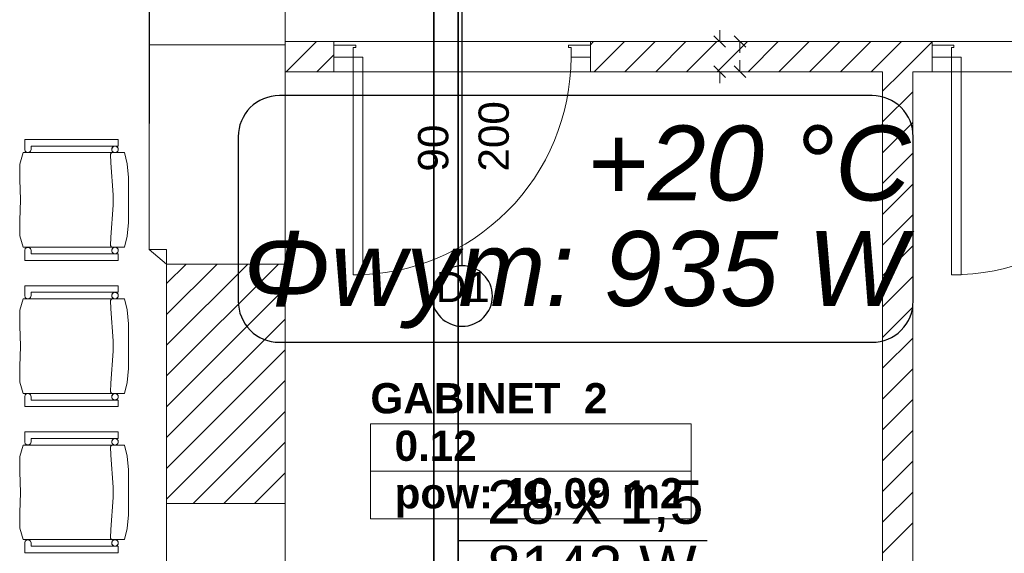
# Model space of a CAD drawing. Header units: millimetres. Extents: x 204754 to 495640, y -178579 to -98814.
# Tile 25 of 179: x 224210 to 228279, y -136625 to -134419. Entities that reach past the tile are written whole.
import ezdxf
from ezdxf.enums import TextEntityAlignment as Align
from ezdxf.lldxf.tags import DXFTag

# ---------------------------------------------------------------- set-up
doc = ezdxf.new("R2010")
doc.units = ezdxf.units.MM
doc.header["$MEASUREMENT"] = 0
doc.layers.get('0').update_dxf_attribs({"color": 252, "lineweight": 5})
doc.layers.add('IS_Opisy_działek_Therm', color=7, linetype='SOLID')
doc.layers.add('IS_Text_Konstrukcji', color=7, linetype='Continuous')
for name, color, linetype, lineweight in [('IS_Powrót', 5, 'DASH', 35), ('IS_Zasilanie', 1, 'SOLID', 35), ('Nowe_! NAZWY POM', 252, 'Continuous', 5), ('Nowe_! NAZWY POM_Nr_pióra__19', 252, 'Continuous', 5), ('Nowe_220-A Ściany', 252, 'Continuous', 5), ('Nowe_220-A Ściany_Nr_pióra__93', 252, 'Continuous', 5), ('Nowe_320-W Umeblowanie_Nr_pióra__4', 252, 'Continuous', 5), ('Nowe_Drzwi ARCHICAD_Nr_pióra__168', 252, 'Continuous', 5), ('Nowe_Metryczki pomieszczeń ARCHICADa_Nr_pióra__13', 252, 'Continuous', 5), ('Nowe_Nowe_220(1)-A Ściany zewnętrzne_Nr_pióra__241', 252, 'Continuous', 5), ('Nowe_Nowe_220(1)-A Ściany zewnętrzne_Nr_pióra__57', 252, 'Continuous', 5), ('Nowe_Znaczniki drzwi ARCHICADa', 252, 'Continuous', 5), ('Nowe_Znaczniki drzwi ARCHICADa_Nr_pióra__111', 252, 'Continuous', 5), ('Nowe_Znaczniki drzwi ARCHICADa_Nr_pióra__141', 252, 'Continuous', 5)]:
    doc.layers.add(name, color=color, linetype=linetype, lineweight=lineweight)
doc.styles.add('GENERATED_STYLE_1', font='arial.ttf')
doc.styles.add('GENERATED_STYLE_2', font='arialbd.ttf')
tags = doc.linetypes.add('DASH', pattern=[15, 10, -5]).pattern_tags.tags
tags[6:7] = [DXFTag(74, 4), DXFTag(75, 0), DXFTag(340, '0'), DXFTag(46, 0.0), DXFTag(50, 0.0), DXFTag(44, 0.0), DXFTag(45, 0.0)]
tags[4:5] = [DXFTag(74, 4), DXFTag(75, 0), DXFTag(340, '0'), DXFTag(46, 0.0), DXFTag(50, 0.0), DXFTag(44, 0.0), DXFTag(45, 0.0)]
tags = doc.linetypes.add('SOLID', pattern=[10, 10, 0]).pattern_tags.tags
tags[6:7] = [DXFTag(74, 4), DXFTag(75, 0), DXFTag(340, '0'), DXFTag(46, 0.0), DXFTag(50, 0.0), DXFTag(44, 0.0), DXFTag(45, 0.0)]
tags[4:5] = [DXFTag(74, 4), DXFTag(75, 0), DXFTag(340, '0'), DXFTag(46, 0.0), DXFTag(50, 0.0), DXFTag(44, 0.0), DXFTag(45, 0.0)]

# ---------------------------------------------------------------- blocks, each defined once
blk = doc.blocks.new('GABINET  2_0.12_12', base_point=(226322.2, -136187.8))
at = {"layer": 'Nowe_Metryczki pomieszczeń ARCHICADa_Nr_pióra__13', "color": 7, "linetype": 'Continuous', "lineweight": 13}
for p, q in [((225659.2, -136089.6), (225659.2, -136482.5)), ((225659.2, -136089.6), (226985.2, -136089.6)), ((226985.2, -136089.6), (226985.2, -136482.5)), ((225659.2, -136286.1), (226985.2, -136286.1)), ((225659.2, -136482.5), (226985.2, -136482.5))]:
    blk.add_line(p, q, dxfattribs=at)
at = {"layer": 'Nowe_Metryczki pomieszczeń ARCHICADa_Nr_pióra__13', "color": 7, "lineweight": 13, "style": 'GENERATED_STYLE_2'}
for tag, p in [('ROOM_NAME', (225659.2, -135921.8)), ('ROOM_NUMBER', (225759.2, -136118.2)), ('ROOM_CALC_AREA', (225759.2, -136314.6))]:
    blk.add_attdef(tag, text='', height=125, dxfattribs=at).set_placement(p, align=Align.TOP_LEFT)
blk = doc.blocks.new('D Marker 11_19')
at = {"layer": 'Nowe_Znaczniki drzwi ARCHICADa_Nr_pióra__111', "color": 7, "linetype": 'Continuous', "lineweight": 25}
blk.add_line((0, 802.4), (0, -278.6), dxfattribs=at)
at = {"layer": 'Nowe_Znaczniki drzwi ARCHICADa_Nr_pióra__141', "color": 7, "linetype": 'Continuous', "lineweight": 25}
for start, end in [(0, 180), (180, 0)]:
    blk.add_arc((0, 927.4), 125, start, end, dxfattribs=at)
at = {"layer": 'Nowe_Znaczniki drzwi ARCHICADa_Nr_pióra__141', "color": 7, "lineweight": 25, "style": 'GENERATED_STYLE_1'}
for tag, rotation, p in [('AC_MarkerText_4', 90, (-19.6, 304.8)), ('AC_WIDO_B_SIZE', 90, (230.4, 209.9)), ('AC_MarkerText_1', 180, (109.1, 1075.6))]:
    blk.add_attdef(tag, text='', height=125, rotation=rotation, dxfattribs=at).set_placement(p, align=Align.BOTTOM_LEFT)
blk = doc.blocks.new('podkład 20251118')
at = {"color": 252, "linetype": 'Continuous', "lineweight": 5}
for p, q in [((227102.9, -134509.5), (227102.9, -134462)), ((227079.2, -134485.8), (227126.7, -134533.3)), ((227210.4, -134533.3), (227162.9, -134485.8)), ((227186.7, -134509.5), (227186.7, -134557)), ((227186.7, -134634.5), (227186.7, -134587)), ((227126.7, -134658.3), (227079.2, -134610.8)), ((227162.9, -134610.8), (227210.4, -134658.3)), ((227102.9, -134634.5), (227102.9, -134682))]:
    blk.add_line(p, q, dxfattribs=at)
at = {"layer": 'Nowe_! NAZWY POM_Nr_pióra__19', "color": 252, "linetype": 'Continuous', "lineweight": 5}
for p, q in [((224744.5, -135369.5), (224750.7, -131500.2)), ((225307, -133449.5), (225307, -134509.5)), ((225307, -134509.5), (227045.3, -134509.5)), ((227045.3, -134509.5), (229172, -134509.5)), ((225307, -134634.5), (225307, -137219.5)), ((227776.2, -134634.5), (225307, -134634.5)), ((227776.2, -138719.5), (227776.2, -134634.5)), ((229175.9, -134634.5), (227901.2, -134634.5)), ((227901.2, -134634.5), (227901.2, -138719.5)), ((224817, -135429.5), (224744.5, -135369.5)), ((224817, -137349.5), (224817, -135429.5))]:
    blk.add_line(p, q, dxfattribs=at)
at = {"layer": 'Nowe_220-A Ściany', "color": 252, "linetype": 'Continuous', "lineweight": 5}
for p, q in [((225307, -134511.4), (225308.8, -134509.5)), ((225311.1, -134634.5), (225436.1, -134509.5)), ((226568.4, -134522.8), (226581.6, -134509.5)), ((226583.9, -134634.5), (226708.9, -134509.5)), ((226711.2, -134634.5), (226836.2, -134509.5)), ((226838.5, -134634.5), (226963.5, -134509.5)), ((226965.7, -134634.5), (227090.7, -134509.5)), ((227093, -134634.5), (227218, -134509.5)), ((227220.3, -134634.5), (227345.3, -134509.5)), ((227347.6, -134634.5), (227472.6, -134509.5)), ((227474.9, -134634.5), (227599.9, -134509.5)), ((227602.1, -134634.5), (227727.1, -134509.5)), ((227729.4, -134634.5), (227854.4, -134509.5)), ((227856.7, -134634.5), (227980.9, -134510.3)), ((225438.4, -134634.5), (225508.4, -134564.5)), ((227776.2, -134715), (227856.7, -134634.5)), ((227776.2, -134842.3), (227901.2, -134717.3)), ((227776.2, -134969.6), (227901.2, -134844.6)), ((227776.2, -135096.8), (227901.2, -134971.8)), ((227776.2, -135224.1), (227901.2, -135099.1)), ((227776.2, -135351.4), (227901.2, -135226.4)), ((227776.2, -135478.7), (227901.2, -135353.7)), ((224817, -135510.5), (224897.9, -135429.5)), ((224817, -135637.8), (225025.2, -135429.5)), ((224817, -135765.1), (225152.5, -135429.5)), ((224817, -135892.3), (225279.8, -135429.5)), ((227776.2, -135606), (227901.2, -135481)), ((224817, -136019.6), (225307, -135529.6)), ((227776.2, -135733.2), (227901.2, -135608.2)), ((224817, -136146.9), (225307, -135656.9)), ((227776.2, -135860.5), (227901.2, -135735.5)), ((224817, -136274.2), (225307, -135784.2)), ((227776.2, -135987.8), (227901.2, -135862.8)), ((224817, -136401.4), (225307, -135911.4)), ((227776.2, -136115.1), (227901.2, -135990.1)), ((224926.2, -136419.5), (225307, -136038.7)), ((227776.2, -136242.4), (227901.2, -136117.4)), ((225053.5, -136419.5), (225307, -136166)), ((227776.2, -136369.6), (227901.2, -136244.6)), ((225180.7, -136419.5), (225307, -136293.3)), ((227776.2, -136496.9), (227901.2, -136371.9)), ((227776.2, -136624.2), (227901.2, -136499.2))]:
    blk.add_line(p, q, dxfattribs=at)
at = {"layer": 'Nowe_220-A Ściany_Nr_pióra__93', "color": 252, "linetype": 'Continuous', "lineweight": 5}
for p, q in [((225508.4, -134509.5), (225307, -134509.5)), ((225307, -134509.5), (225307, -134634.5)), ((225508.4, -134524.5), (225508.4, -134509.5)), ((226568.4, -134524.5), (226568.4, -134509.5)), ((227980.9, -134509.5), (226568.4, -134509.5)), ((227980.9, -134524.5), (227980.9, -134509.5)), ((225508.4, -134574.5), (225508.4, -134524.5)), ((226568.4, -134574.5), (226568.4, -134524.5)), ((227980.9, -134574.5), (227980.9, -134524.5)), ((225508.4, -134634.5), (225508.4, -134574.5)), ((226568.4, -134634.5), (226568.4, -134574.5)), ((227980.9, -134634.5), (227980.9, -134574.5)), ((225307, -134634.5), (225508.4, -134634.5)), ((226568.4, -134634.5), (227776.2, -134634.5)), ((227776.2, -134634.5), (227776.2, -138719.5)), ((227901.2, -138719.5), (227901.2, -134634.5)), ((227901.2, -134634.5), (227980.9, -134634.5)), ((225307, -135429.5), (224817, -135429.5)), ((224817, -135429.5), (224817, -136419.5)), ((225307, -136419.5), (225307, -135429.5)), ((224817, -136419.5), (225307, -136419.5))]:
    blk.add_line(p, q, dxfattribs=at)
at = {"layer": 'Nowe_320-W Umeblowanie_Nr_pióra__4', "color": 252, "linetype": 'Continuous', "lineweight": 5}
for p, q in [((224230.6, -134955.4), (224230.6, -134914.5)), ((224230.6, -134914.5), (224617, -134914.5)), ((224230.6, -134955.4), (224230.6, -134914.5)), ((224230.6, -134914.5), (224617, -134914.5)), ((224617, -134914.5), (224617, -134941.7)), ((224617, -134914.5), (224617, -134941.7)), ((224232.7, -134963.4), (224230.6, -134955.4)), ((224232.7, -134963.4), (224230.6, -134955.4)), ((224257.2, -134955.4), (224254.6, -134963.4)), ((224257.2, -134955.4), (224254.6, -134963.4)), ((224257.2, -134941.7), (224257.2, -134955.4)), ((224617, -134941.7), (224257.2, -134941.7)), ((224257.2, -134941.7), (224257.2, -134955.4)), ((224617, -134941.7), (224257.2, -134941.7)), ((224590, -134955.4), (224590.2, -134953)), ((224590.2, -134957.7), (224590, -134955.4)), ((224590.2, -134953), (224590.8, -134950.7)), ((224590.8, -134960), (224590.2, -134957.7)), ((224590.8, -134950.7), (224591.8, -134948.5)), ((224591.8, -134948.5), (224593.2, -134946.6)), ((224593.2, -134946.6), (224594.8, -134944.9)), ((224594.8, -134944.9), (224596.8, -134943.6)), ((224596.8, -134943.6), (224598.9, -134942.5)), ((224598.9, -134942.5), (224601.2, -134941.9)), ((224601.2, -134941.9), (224603.5, -134941.7)), ((224603.5, -134941.7), (224605.9, -134941.9)), ((224605.9, -134941.9), (224608.1, -134942.5)), ((224608.1, -134942.5), (224610.3, -134943.6)), ((224610.3, -134943.6), (224612.2, -134944.9)), ((224612.2, -134944.9), (224613.8, -134946.6)), ((224613.8, -134946.6), (224615.2, -134948.5)), ((224615.2, -134948.5), (224616.2, -134950.7)), ((224616.2, -134950.7), (224616.8, -134953)), ((224616.8, -134957.7), (224616.2, -134960)), ((224616.8, -134953), (224617, -134955.4)), ((224617, -134955.4), (224616.8, -134957.7)), ((224209.8, -135016.2), (224223.5, -134969)), ((224209.8, -135016.2), (224223.5, -134969)), ((224223.5, -134969), (224642.7, -134969)), ((224223.5, -134969), (224642.7, -134969)), ((224239.5, -134968.3), (224232.7, -134963.4)), ((224239.5, -134968.3), (224232.7, -134963.4)), ((224247.8, -134968.3), (224239.5, -134968.3)), ((224247.8, -134968.3), (224239.5, -134968.3)), ((224254.6, -134963.4), (224247.8, -134968.3)), ((224254.6, -134963.4), (224247.8, -134968.3)), ((224585.7, -134974.4), (224585.5, -134975.6)), ((224585.5, -134975.6), (224585.5, -134976.3)), ((224585.5, -134976.3), (224586.4, -135010.8)), ((224586.2, -134973.2), (224585.7, -134974.4)), ((224586.8, -134972.1), (224586.2, -134973.2)), ((224587.6, -134971.1), (224586.8, -134972.1)), ((224588.6, -134970.3), (224587.6, -134971.1)), ((224589.7, -134969.7), (224588.6, -134970.3)), ((224591.8, -134962.2), (224590.8, -134960)), ((224593.2, -134964.1), (224591.8, -134962.2)), ((224594.8, -134965.8), (224593.2, -134964.1)), ((224596.8, -134967.2), (224594.8, -134965.8)), ((224598.9, -134968.2), (224596.8, -134967.2)), ((224601.2, -134968.8), (224598.9, -134968.2)), ((224603.5, -134969), (224601.2, -134968.8)), ((224605.9, -134968.8), (224603.5, -134969)), ((224608.1, -134968.2), (224605.9, -134968.8)), ((224610.3, -134967.2), (224608.1, -134968.2)), ((224612.2, -134965.8), (224610.3, -134967.2)), ((224613.8, -134964.1), (224612.2, -134965.8)), ((224615.2, -134962.2), (224613.8, -134964.1)), ((224616.2, -134960), (224615.2, -134962.2)), ((224642.7, -134969), (224654.1, -135014.7)), ((224642.7, -134969), (224654.1, -135014.7)), ((224209.5, -135079.9), (224209.8, -135016.2)), ((224209.5, -135079.9), (224209.8, -135016.2)), ((224586.4, -135010.8), (224596.3, -135143.1)), ((224654.1, -135014.7), (224658.6, -135071.7)), ((224654.1, -135014.7), (224658.6, -135071.7)), ((224213.3, -135164.5), (224209.5, -135079.9)), ((224213.3, -135164.5), (224209.5, -135079.9)), ((224658.6, -135071.7), (224658.6, -135164.5)), ((224658.6, -135071.7), (224658.6, -135164.5)), ((224596.3, -135143.1), (224596.3, -135185.8)), ((224209.5, -135249), (224213.3, -135164.5)), ((224209.5, -135249), (224213.3, -135164.5)), ((224596.3, -135185.8), (224586.4, -135318.1)), ((224658.6, -135164.5), (224658.6, -135257.2)), ((224658.6, -135164.5), (224658.6, -135257.2)), ((224209.8, -135312.7), (224209.5, -135249)), ((224209.8, -135312.7), (224209.5, -135249)), ((224658.6, -135257.2), (224654.1, -135314.2)), ((224658.6, -135257.2), (224654.1, -135314.2)), ((224223.5, -135359.9), (224209.8, -135312.7)), ((224223.5, -135359.9), (224209.8, -135312.7)), ((224586.4, -135318.1), (224585.5, -135352.6)), ((224654.1, -135314.2), (224642.7, -135359.9)), ((224654.1, -135314.2), (224642.7, -135359.9)), ((224642.7, -135359.9), (224223.5, -135359.9)), ((224642.7, -135359.9), (224223.5, -135359.9)), ((224230.6, -135373.5), (224232.7, -135365.5)), ((224230.6, -135373.5), (224232.7, -135365.5)), ((224232.7, -135365.5), (224239.5, -135360.6)), ((224232.7, -135365.5), (224239.5, -135360.6)), ((224239.5, -135360.6), (224247.8, -135360.6)), ((224239.5, -135360.6), (224247.8, -135360.6)), ((224247.8, -135360.6), (224254.6, -135365.5)), ((224247.8, -135360.6), (224254.6, -135365.5)), ((224254.6, -135365.5), (224257.2, -135373.5)), ((224254.6, -135365.5), (224257.2, -135373.5)), ((224585.5, -135352.6), (224585.5, -135353.3)), ((224585.5, -135353.3), (224585.7, -135354.5)), ((224585.7, -135354.5), (224586.2, -135355.7)), ((224586.2, -135355.7), (224586.8, -135356.8)), ((224586.8, -135356.8), (224587.6, -135357.8)), ((224587.6, -135357.8), (224588.6, -135358.6)), ((224588.6, -135358.6), (224589.7, -135359.2)), ((224589.7, -135359.2), (224590.8, -135359.7)), ((224590.8, -135359.7), (224592.1, -135359.9)), ((224590.8, -135368.9), (224591.8, -135366.7)), ((224591.8, -135366.7), (224593.2, -135364.8)), ((224593.2, -135364.8), (224594.8, -135363.1)), ((224594.8, -135363.1), (224596.8, -135361.7)), ((224596.8, -135361.7), (224598.9, -135360.7)), ((224598.9, -135360.7), (224601.2, -135360.1)), ((224601.2, -135360.1), (224603.5, -135359.9)), ((224603.5, -135359.9), (224605.9, -135360.1)), ((224605.9, -135360.1), (224608.1, -135360.7)), ((224608.1, -135360.7), (224610.3, -135361.7)), ((224610.3, -135361.7), (224612.2, -135363.1)), ((224612.2, -135363.1), (224613.8, -135364.8)), ((224613.8, -135364.8), (224615.2, -135366.7)), ((224615.2, -135366.7), (224616.2, -135368.9)), ((224230.6, -135414.5), (224230.6, -135373.5)), ((224230.6, -135414.5), (224230.6, -135373.5)), ((224257.2, -135373.5), (224257.2, -135387.2)), ((224257.2, -135373.5), (224257.2, -135387.2)), ((224257.2, -135387.2), (224617, -135387.2)), ((224257.2, -135387.2), (224617, -135387.2)), ((224590, -135373.5), (224590.2, -135371.2)), ((224590.2, -135375.9), (224590, -135373.5)), ((224590.2, -135371.2), (224590.8, -135368.9)), ((224590.8, -135378.2), (224590.2, -135375.9)), ((224591.8, -135380.4), (224590.8, -135378.2)), ((224593.2, -135382.3), (224591.8, -135380.4)), ((224594.8, -135384), (224593.2, -135382.3)), ((224596.8, -135385.4), (224594.8, -135384)), ((224598.9, -135386.4), (224596.8, -135385.4)), ((224601.2, -135387), (224598.9, -135386.4)), ((224603.5, -135387.2), (224601.2, -135387)), ((224605.9, -135387), (224603.5, -135387.2)), ((224608.1, -135386.4), (224605.9, -135387)), ((224610.3, -135385.4), (224608.1, -135386.4)), ((224612.2, -135384), (224610.3, -135385.4)), ((224613.8, -135382.3), (224612.2, -135384)), ((224615.2, -135380.4), (224613.8, -135382.3)), ((224616.2, -135378.2), (224615.2, -135380.4)), ((224616.2, -135368.9), (224616.8, -135371.2)), ((224616.8, -135375.9), (224616.2, -135378.2)), ((224616.8, -135371.2), (224617, -135373.5)), ((224617, -135373.5), (224616.8, -135375.9)), ((224617, -135387.2), (224617, -135414.5)), ((224617, -135387.2), (224617, -135414.5)), ((224617, -135414.5), (224230.6, -135414.5)), ((224617, -135414.5), (224230.6, -135414.5)), ((224230.6, -135559.9), (224230.6, -135519)), ((224230.6, -135519), (224617, -135519)), ((224230.6, -135559.9), (224230.6, -135519)), ((224230.6, -135519), (224617, -135519)), ((224617, -135519), (224617, -135546.2)), ((224617, -135519), (224617, -135546.2)), ((224232.7, -135567.9), (224230.6, -135559.9)), ((224232.7, -135567.9), (224230.6, -135559.9)), ((224239.5, -135572.8), (224232.7, -135567.9)), ((224239.5, -135572.8), (224232.7, -135567.9)), ((224254.6, -135567.9), (224247.8, -135572.8)), ((224254.6, -135567.9), (224247.8, -135572.8)), ((224257.2, -135559.9), (224254.6, -135567.9)), ((224257.2, -135559.9), (224254.6, -135567.9)), ((224257.2, -135546.2), (224257.2, -135559.9)), ((224617, -135546.2), (224257.2, -135546.2)), ((224257.2, -135546.2), (224257.2, -135559.9)), ((224617, -135546.2), (224257.2, -135546.2)), ((224590, -135559.9), (224590.2, -135557.5)), ((224590.2, -135562.2), (224590, -135559.9)), ((224590.2, -135557.5), (224590.8, -135555.2)), ((224590.8, -135564.5), (224590.2, -135562.2)), ((224590.8, -135555.2), (224591.8, -135553.1)), ((224591.8, -135566.7), (224590.8, -135564.5)), ((224591.8, -135553.1), (224593.2, -135551.1)), ((224593.2, -135568.6), (224591.8, -135566.7)), ((224593.2, -135551.1), (224594.8, -135549.4)), ((224594.8, -135570.3), (224593.2, -135568.6)), ((224594.8, -135549.4), (224596.8, -135548.1)), ((224596.8, -135548.1), (224598.9, -135547.1)), ((224598.9, -135547.1), (224601.2, -135546.5)), ((224601.2, -135546.5), (224603.5, -135546.2)), ((224603.5, -135546.2), (224605.9, -135546.5)), ((224605.9, -135546.5), (224608.1, -135547.1)), ((224608.1, -135547.1), (224610.3, -135548.1)), ((224610.3, -135548.1), (224612.2, -135549.4)), ((224612.2, -135549.4), (224613.8, -135551.1)), ((224613.8, -135568.6), (224612.2, -135570.3)), ((224613.8, -135551.1), (224615.2, -135553.1)), ((224615.2, -135566.7), (224613.8, -135568.6)), ((224615.2, -135553.1), (224616.2, -135555.2)), ((224616.2, -135564.5), (224615.2, -135566.7)), ((224616.2, -135555.2), (224616.8, -135557.5)), ((224616.8, -135562.2), (224616.2, -135564.5)), ((224616.8, -135557.5), (224617, -135559.9)), ((224617, -135559.9), (224616.8, -135562.2)), ((224209.8, -135620.7), (224223.5, -135573.5)), ((224209.8, -135620.7), (224223.5, -135573.5)), ((224223.5, -135573.5), (224642.7, -135573.5)), ((224223.5, -135573.5), (224642.7, -135573.5)), ((224247.8, -135572.8), (224239.5, -135572.8)), ((224247.8, -135572.8), (224239.5, -135572.8)), ((224585.7, -135578.9), (224585.5, -135580.2)), ((224585.5, -135580.2), (224585.5, -135580.8)), ((224585.5, -135580.8), (224586.4, -135615.3)), ((224586.2, -135577.7), (224585.7, -135578.9)), ((224586.8, -135576.6), (224586.2, -135577.7)), ((224587.6, -135575.6), (224586.8, -135576.6)), ((224588.6, -135574.8), (224587.6, -135575.6)), ((224589.7, -135574.2), (224588.6, -135574.8)), ((224596.8, -135571.7), (224594.8, -135570.3)), ((224598.9, -135572.7), (224596.8, -135571.7)), ((224601.2, -135573.3), (224598.9, -135572.7)), ((224603.5, -135573.5), (224601.2, -135573.3)), ((224605.9, -135573.3), (224603.5, -135573.5)), ((224608.1, -135572.7), (224605.9, -135573.3)), ((224610.3, -135571.7), (224608.1, -135572.7)), ((224612.2, -135570.3), (224610.3, -135571.7)), ((224642.7, -135573.5), (224654.1, -135619.2)), ((224642.7, -135573.5), (224654.1, -135619.2)), ((224209.5, -135684.5), (224209.8, -135620.7)), ((224209.5, -135684.5), (224209.8, -135620.7)), ((224586.4, -135615.3), (224596.3, -135747.6)), ((224654.1, -135619.2), (224658.6, -135676.2)), ((224654.1, -135619.2), (224658.6, -135676.2)), ((224213.3, -135769), (224209.5, -135684.5)), ((224213.3, -135769), (224209.5, -135684.5)), ((224658.6, -135676.2), (224658.6, -135769)), ((224658.6, -135676.2), (224658.6, -135769)), ((224209.5, -135853.5), (224213.3, -135769)), ((224209.5, -135853.5), (224213.3, -135769)), ((224596.3, -135747.6), (224596.3, -135790.3)), ((224658.6, -135769), (224658.6, -135861.7)), ((224658.6, -135769), (224658.6, -135861.7)), ((224596.3, -135790.3), (224586.4, -135922.6)), ((224209.8, -135917.2), (224209.5, -135853.5)), ((224209.8, -135917.2), (224209.5, -135853.5)), ((224658.6, -135861.7), (224654.1, -135918.7)), ((224658.6, -135861.7), (224654.1, -135918.7)), ((224223.5, -135964.4), (224209.8, -135917.2)), ((224223.5, -135964.4), (224209.8, -135917.2)), ((224586.4, -135922.6), (224585.5, -135957.2)), ((224654.1, -135918.7), (224642.7, -135964.4)), ((224654.1, -135918.7), (224642.7, -135964.4)), ((224642.7, -135964.4), (224223.5, -135964.4)), ((224642.7, -135964.4), (224223.5, -135964.4)), ((224230.6, -135978.1), (224232.7, -135970)), ((224230.6, -135978.1), (224232.7, -135970)), ((224232.7, -135970), (224239.5, -135965.1)), ((224232.7, -135970), (224239.5, -135965.1)), ((224239.5, -135965.1), (224247.8, -135965.1)), ((224239.5, -135965.1), (224247.8, -135965.1)), ((224247.8, -135965.1), (224254.6, -135970)), ((224247.8, -135965.1), (224254.6, -135970)), ((224254.6, -135970), (224257.2, -135978.1)), ((224254.6, -135970), (224257.2, -135978.1)), ((224585.5, -135957.2), (224585.5, -135957.8)), ((224585.5, -135957.8), (224585.7, -135959)), ((224585.7, -135959), (224586.2, -135960.2)), ((224586.2, -135960.2), (224586.8, -135961.3)), ((224586.8, -135961.3), (224587.6, -135962.3)), ((224587.6, -135962.3), (224588.6, -135963.1)), ((224588.6, -135963.1), (224589.7, -135963.8)), ((224589.7, -135963.8), (224590.8, -135964.2)), ((224590, -135978.1), (224590.2, -135975.7)), ((224590.2, -135975.7), (224590.8, -135973.4)), ((224590.8, -135964.2), (224592.1, -135964.4)), ((224590.8, -135973.4), (224591.8, -135971.2)), ((224591.8, -135971.2), (224593.2, -135969.3)), ((224593.2, -135969.3), (224594.8, -135967.6)), ((224594.8, -135967.6), (224596.8, -135966.3)), ((224596.8, -135966.3), (224598.9, -135965.2)), ((224598.9, -135965.2), (224601.2, -135964.6)), ((224601.2, -135964.6), (224603.5, -135964.4)), ((224603.5, -135964.4), (224605.9, -135964.6)), ((224605.9, -135964.6), (224608.1, -135965.2)), ((224608.1, -135965.2), (224610.3, -135966.3)), ((224610.3, -135966.3), (224612.2, -135967.6)), ((224612.2, -135967.6), (224613.8, -135969.3)), ((224613.8, -135969.3), (224615.2, -135971.2)), ((224615.2, -135971.2), (224616.2, -135973.4)), ((224616.2, -135973.4), (224616.8, -135975.7)), ((224616.8, -135975.7), (224617, -135978.1)), ((224230.6, -136019), (224230.6, -135978.1)), ((224230.6, -136019), (224230.6, -135978.1)), ((224257.2, -135978.1), (224257.2, -135991.7)), ((224257.2, -135978.1), (224257.2, -135991.7)), ((224257.2, -135991.7), (224617, -135991.7)), ((224257.2, -135991.7), (224617, -135991.7)), ((224590.2, -135980.4), (224590, -135978.1)), ((224590.8, -135982.7), (224590.2, -135980.4)), ((224591.8, -135984.9), (224590.8, -135982.7)), ((224593.2, -135986.8), (224591.8, -135984.9)), ((224594.8, -135988.5), (224593.2, -135986.8)), ((224596.8, -135989.9), (224594.8, -135988.5)), ((224598.9, -135990.9), (224596.8, -135989.9)), ((224601.2, -135991.5), (224598.9, -135990.9)), ((224603.5, -135991.7), (224601.2, -135991.5)), ((224605.9, -135991.5), (224603.5, -135991.7)), ((224608.1, -135990.9), (224605.9, -135991.5)), ((224610.3, -135989.9), (224608.1, -135990.9)), ((224612.2, -135988.5), (224610.3, -135989.9)), ((224613.8, -135986.8), (224612.2, -135988.5)), ((224615.2, -135984.9), (224613.8, -135986.8)), ((224616.2, -135982.7), (224615.2, -135984.9)), ((224616.8, -135980.4), (224616.2, -135982.7)), ((224617, -135978.1), (224616.8, -135980.4)), ((224617, -135991.7), (224617, -136019)), ((224617, -135991.7), (224617, -136019)), ((224617, -136019), (224230.6, -136019)), ((224617, -136019), (224230.6, -136019)), ((224230.6, -136164.4), (224230.6, -136123.5)), ((224230.6, -136123.5), (224617, -136123.5)), ((224230.6, -136164.4), (224230.6, -136123.5)), ((224230.6, -136123.5), (224617, -136123.5)), ((224617, -136123.5), (224617, -136150.8)), ((224617, -136123.5), (224617, -136150.8)), ((224209.8, -136225.2), (224223.5, -136178)), ((224209.8, -136225.2), (224223.5, -136178)), ((224223.5, -136178), (224642.7, -136178)), ((224223.5, -136178), (224642.7, -136178)), ((224232.7, -136172.4), (224230.6, -136164.4)), ((224232.7, -136172.4), (224230.6, -136164.4)), ((224239.5, -136177.4), (224232.7, -136172.4)), ((224239.5, -136177.4), (224232.7, -136172.4)), ((224247.8, -136177.4), (224239.5, -136177.4)), ((224247.8, -136177.4), (224239.5, -136177.4)), ((224254.6, -136172.4), (224247.8, -136177.4)), ((224254.6, -136172.4), (224247.8, -136177.4)), ((224257.2, -136164.4), (224254.6, -136172.4)), ((224257.2, -136164.4), (224254.6, -136172.4)), ((224257.2, -136150.8), (224257.2, -136164.4)), ((224617, -136150.8), (224257.2, -136150.8)), ((224257.2, -136150.8), (224257.2, -136164.4)), ((224617, -136150.8), (224257.2, -136150.8)), ((224587.6, -136180.1), (224586.8, -136181.1)), ((224588.6, -136179.3), (224587.6, -136180.1)), ((224589.7, -136178.7), (224588.6, -136179.3)), ((224590, -136164.4), (224590.2, -136162)), ((224590.2, -136166.8), (224590, -136164.4)), ((224590.2, -136162), (224590.8, -136159.7)), ((224590.8, -136169.1), (224590.2, -136166.8)), ((224590.8, -136159.7), (224591.8, -136157.6)), ((224591.8, -136171.2), (224590.8, -136169.1)), ((224591.8, -136157.6), (224593.2, -136155.6)), ((224593.2, -136173.2), (224591.8, -136171.2)), ((224593.2, -136155.6), (224594.8, -136154)), ((224594.8, -136174.8), (224593.2, -136173.2)), ((224594.8, -136154), (224596.8, -136152.6)), ((224596.8, -136176.2), (224594.8, -136174.8)), ((224596.8, -136152.6), (224598.9, -136151.6)), ((224598.9, -136177.2), (224596.8, -136176.2)), ((224598.9, -136151.6), (224601.2, -136151)), ((224601.2, -136177.8), (224598.9, -136177.2)), ((224601.2, -136151), (224603.5, -136150.8)), ((224603.5, -136178), (224601.2, -136177.8)), ((224603.5, -136150.8), (224605.9, -136151)), ((224605.9, -136177.8), (224603.5, -136178)), ((224605.9, -136151), (224608.1, -136151.6)), ((224608.1, -136177.2), (224605.9, -136177.8)), ((224608.1, -136151.6), (224610.3, -136152.6)), ((224610.3, -136176.2), (224608.1, -136177.2)), ((224610.3, -136152.6), (224612.2, -136154)), ((224612.2, -136174.8), (224610.3, -136176.2)), ((224612.2, -136154), (224613.8, -136155.6)), ((224613.8, -136173.2), (224612.2, -136174.8)), ((224613.8, -136155.6), (224615.2, -136157.6)), ((224615.2, -136171.2), (224613.8, -136173.2)), ((224615.2, -136157.6), (224616.2, -136159.7)), ((224616.2, -136169.1), (224615.2, -136171.2)), ((224616.2, -136159.7), (224616.8, -136162)), ((224616.8, -136166.8), (224616.2, -136169.1)), ((224616.8, -136162), (224617, -136164.4)), ((224617, -136164.4), (224616.8, -136166.8)), ((224642.7, -136178), (224654.1, -136223.8)), ((224642.7, -136178), (224654.1, -136223.8)), ((224585.7, -136183.4), (224585.5, -136184.7)), ((224585.5, -136184.7), (224585.5, -136185.3)), ((224585.5, -136185.3), (224586.4, -136219.9)), ((224586.2, -136182.2), (224585.7, -136183.4)), ((224586.8, -136181.1), (224586.2, -136182.2)), ((224586.4, -136219.9), (224596.3, -136352.1)), ((224209.5, -136289), (224209.8, -136225.2)), ((224209.5, -136289), (224209.8, -136225.2)), ((224654.1, -136223.8), (224658.6, -136280.7)), ((224654.1, -136223.8), (224658.6, -136280.7)), ((224213.3, -136373.5), (224209.5, -136289)), ((224213.3, -136373.5), (224209.5, -136289)), ((224658.6, -136280.7), (224658.6, -136373.5)), ((224658.6, -136280.7), (224658.6, -136373.5)), ((224209.5, -136458), (224213.3, -136373.5)), ((224209.5, -136458), (224213.3, -136373.5)), ((224596.3, -136352.1), (224596.3, -136394.9)), ((224658.6, -136373.5), (224658.6, -136466.2)), ((224658.6, -136373.5), (224658.6, -136466.2)), ((224596.3, -136394.9), (224586.4, -136527.1)), ((224209.8, -136521.7), (224209.5, -136458)), ((224209.8, -136521.7), (224209.5, -136458)), ((224658.6, -136466.2), (224654.1, -136523.2)), ((224658.6, -136466.2), (224654.1, -136523.2)), ((224223.5, -136568.9), (224209.8, -136521.7)), ((224223.5, -136568.9), (224209.8, -136521.7)), ((224586.4, -136527.1), (224585.5, -136561.7)), ((224654.1, -136523.2), (224642.7, -136568.9)), ((224654.1, -136523.2), (224642.7, -136568.9)), ((224642.7, -136568.9), (224223.5, -136568.9)), ((224642.7, -136568.9), (224223.5, -136568.9)), ((224230.6, -136582.6), (224232.7, -136574.6)), ((224230.6, -136582.6), (224232.7, -136574.6)), ((224230.6, -136623.5), (224230.6, -136582.6)), ((224230.6, -136623.5), (224230.6, -136582.6)), ((224232.7, -136574.6), (224239.5, -136569.6)), ((224232.7, -136574.6), (224239.5, -136569.6)), ((224239.5, -136569.6), (224247.8, -136569.6)), ((224239.5, -136569.6), (224247.8, -136569.6)), ((224247.8, -136569.6), (224254.6, -136574.6)), ((224247.8, -136569.6), (224254.6, -136574.6)), ((224254.6, -136574.6), (224257.2, -136582.6)), ((224254.6, -136574.6), (224257.2, -136582.6)), ((224257.2, -136582.6), (224257.2, -136596.2)), ((224257.2, -136582.6), (224257.2, -136596.2)), ((224585.5, -136561.7), (224585.5, -136562.3)), ((224585.5, -136562.3), (224585.7, -136563.6)), ((224585.7, -136563.6), (224586.2, -136564.8)), ((224586.2, -136564.8), (224586.8, -136565.9)), ((224586.8, -136565.9), (224587.6, -136566.8)), ((224587.6, -136566.8), (224588.6, -136567.7)), ((224588.6, -136567.7), (224589.7, -136568.3)), ((224589.7, -136568.3), (224590.8, -136568.7)), ((224590, -136582.6), (224590.2, -136580.2)), ((224590.2, -136584.9), (224590, -136582.6)), ((224590.2, -136580.2), (224590.8, -136577.9)), ((224590.8, -136587.2), (224590.2, -136584.9)), ((224590.8, -136568.7), (224592.1, -136568.9)), ((224590.8, -136577.9), (224591.8, -136575.8)), ((224591.8, -136589.4), (224590.8, -136587.2)), ((224591.8, -136575.8), (224593.2, -136573.8)), ((224593.2, -136573.8), (224594.8, -136572.1)), ((224594.8, -136572.1), (224596.8, -136570.8)), ((224596.8, -136570.8), (224598.9, -136569.8)), ((224598.9, -136569.8), (224601.2, -136569.2)), ((224601.2, -136569.2), (224603.5, -136568.9)), ((224603.5, -136568.9), (224605.9, -136569.2)), ((224605.9, -136569.2), (224608.1, -136569.8)), ((224608.1, -136569.8), (224610.3, -136570.8)), ((224610.3, -136570.8), (224612.2, -136572.1)), ((224612.2, -136572.1), (224613.8, -136573.8)), ((224613.8, -136573.8), (224615.2, -136575.8)), ((224615.2, -136575.8), (224616.2, -136577.9)), ((224616.2, -136587.2), (224615.2, -136589.4)), ((224616.2, -136577.9), (224616.8, -136580.2)), ((224616.8, -136584.9), (224616.2, -136587.2)), ((224616.8, -136580.2), (224617, -136582.6)), ((224617, -136582.6), (224616.8, -136584.9)), ((224617, -136623.5), (224230.6, -136623.5)), ((224617, -136623.5), (224230.6, -136623.5)), ((224257.2, -136596.2), (224617, -136596.2)), ((224257.2, -136596.2), (224617, -136596.2)), ((224593.2, -136591.3), (224591.8, -136589.4)), ((224594.8, -136593), (224593.2, -136591.3)), ((224596.8, -136594.4), (224594.8, -136593)), ((224598.9, -136595.4), (224596.8, -136594.4)), ((224601.2, -136596), (224598.9, -136595.4)), ((224603.5, -136596.2), (224601.2, -136596)), ((224605.9, -136596), (224603.5, -136596.2)), ((224608.1, -136595.4), (224605.9, -136596)), ((224610.3, -136594.4), (224608.1, -136595.4)), ((224612.2, -136593), (224610.3, -136594.4)), ((224613.8, -136591.3), (224612.2, -136593)), ((224615.2, -136589.4), (224613.8, -136591.3)), ((224617, -136596.2), (224617, -136623.5)), ((224617, -136596.2), (224617, -136623.5))]:
    blk.add_line(p, q, dxfattribs=at)
at = {"layer": 'Nowe_320-W Umeblowanie_Nr_pióra__4', "color": 252, "linetype": 'Continuous', "lineweight": 5, "extrusion": (0, 0, -1)}
for centre, start_param, end_param in [((224603.5, -134955.4), -1.570796, 1.570796), ((224603.5, -134955.4), 1.570796, 4.712389), ((224603.5, -135373.5), -1.570796, 1.570796), ((224603.5, -135373.5), 1.570796, 4.712389), ((224603.5, -135559.9), -1.570796, 1.570796), ((224603.5, -135559.9), 1.570796, 4.712389), ((224603.5, -135978.1), -1.570796, 1.570796), ((224603.5, -135978.1), 1.570796, 4.712389), ((224603.5, -136164.4), -1.570796, 1.570796), ((224603.5, -136164.4), 1.570796, 4.712389), ((224603.5, -136582.6), -1.570796, 1.570796), ((224603.5, -136582.6), 1.570796, 4.712389)]:
    blk.add_ellipse(centre, major_axis=(0, 13.6), ratio=0.989604, start_param=start_param, end_param=end_param, dxfattribs=at)
at = {"layer": 'Nowe_Drzwi ARCHICAD_Nr_pióra__168', "color": 252, "linetype": 'Continuous', "lineweight": 5}
for p, q in [((225588.4, -134524.5), (225508.4, -134524.5)), ((225508.4, -134524.5), (225508.4, -134574.5)), ((225508.4, -134574.5), (225508.4, -134524.5)), ((225598.4, -134524.5), (225588.4, -134524.5)), ((225588.4, -134574.5), (225588.4, -134534.5)), ((225588.4, -134534.5), (225598.4, -134534.5)), ((225598.4, -134534.5), (225598.4, -134524.5)), ((226488.4, -134524.5), (226478.4, -134524.5)), ((226478.4, -134524.5), (226478.4, -134534.5)), ((226478.4, -134534.5), (226488.4, -134534.5)), ((226568.4, -134524.5), (226488.4, -134524.5)), ((226488.4, -134534.5), (226488.4, -134574.5)), ((226568.4, -134574.5), (226568.4, -134524.5)), ((226568.4, -134574.5), (226568.4, -134524.5)), ((228060.9, -134524.5), (227980.9, -134524.5)), ((227980.9, -134524.5), (227980.9, -134574.5)), ((227980.9, -134574.5), (227980.9, -134524.5)), ((228070.9, -134524.5), (228060.9, -134524.5)), ((228060.9, -134574.5), (228060.9, -134534.5)), ((228060.9, -134534.5), (228070.9, -134534.5)), ((228070.9, -134534.5), (228070.9, -134524.5)), ((225508.4, -134574.5), (225588.4, -134574.5)), ((225628.4, -134574.5), (225588.4, -134574.5)), ((225588.4, -134574.5), (225588.4, -135474.5)), ((225628.4, -135474.5), (225628.4, -134574.5)), ((226488.4, -134574.5), (226568.4, -134574.5)), ((227980.9, -134574.5), (228060.9, -134574.5)), ((228100.9, -134574.5), (228060.9, -134574.5)), ((228060.9, -134574.5), (228060.9, -135474.5)), ((228100.9, -135474.5), (228100.9, -134574.5)), ((225588.4, -135474.5), (225628.4, -135474.5)), ((228060.9, -135474.5), (228100.9, -135474.5))]:
    blk.add_line(p, q, dxfattribs=at)
for centre in [(225588.4, -134574.5), (228060.9, -134574.5)]:
    blk.add_ellipse(centre, major_axis=(-636.4, 636.4), ratio=1, start_param=2.356194, end_param=3.926991, dxfattribs=at)
at = {"layer": 'Nowe_Nowe_220(1)-A Ściany zewnętrzne_Nr_pióra__241', "color": 252, "linetype": 'Continuous', "lineweight": 5}
blk.add_line((225307, -134522.9), (224745.9, -134522.9), dxfattribs=at)
at = {"layer": 'Nowe_Nowe_220(1)-A Ściany zewnętrzne_Nr_pióra__57', "color": 252, "linetype": 'Continuous', "lineweight": 5}
for p, q in [((224744.5, -135369.5), (224744.5, -130139.5)), ((225307, -138719.5), (225307, -133449.5)), ((224817, -135369.5), (224744.5, -135369.5)), ((224817, -137349.5), (224817, -135369.5)), ((224817, -135429.5), (225307, -135429.5)), ((224817, -136419.5), (225307, -136419.5))]:
    blk.add_line(p, q, dxfattribs=at)
at = {"layer": 'Nowe_! NAZWY POM', "color": 7, "linetype": 'Continuous', "lineweight": 13}
blk.add_blockref('GABINET  2_0.12_12', (226322.2, -136187.8), dxfattribs=at).add_auto_attribs({'ROOM_NAME': 'GABINET  2', 'ROOM_NUMBER': '0.12', 'ROOM_CALC_AREA': 'pow: 10,09 m2'})
at = {"layer": 'Nowe_Znaczniki drzwi ARCHICADa', "color": 7, "linetype": 'Continuous', "lineweight": 25}
ref = blk.add_blockref('D Marker 11_19', (226038.4, -134634.5), dxfattribs=dict(at, rotation=180))
ref.add_attrib('AC_MarkerText_1', 'D1', dxfattribs={"layer": 'Nowe_Znaczniki drzwi ARCHICADa_Nr_pióra__141', "color": 7, "lineweight": 25, "height": 125, "rotation": 360, "style": 'GENERATED_STYLE_1'}).set_placement((225929.2, -135624.4), align=Align.BOTTOM_LEFT)
ref.add_attrib('AC_MarkerText_4', '90', dxfattribs={"layer": 'Nowe_Znaczniki drzwi ARCHICADa_Nr_pióra__141', "color": 7, "lineweight": 25, "height": 125, "rotation": 90, "style": 'GENERATED_STYLE_1'}).set_placement((226018.7, -135047.4), align=Align.BOTTOM_LEFT)
ref.add_attrib('AC_WIDO_B_SIZE', '200', dxfattribs={"layer": 'Nowe_Znaczniki drzwi ARCHICADa_Nr_pióra__141', "color": 7, "lineweight": 25, "height": 125, "rotation": 90, "style": 'GENERATED_STYLE_1'}).set_placement((226268.7, -135047.4), align=Align.BOTTOM_LEFT)

msp = doc.modelspace()

# ---------------------------------------------------------------- linework, layer by layer
at = {"layer": 'IS_Opisy_działek_Therm', "ltscale": 10}
msp.add_line((226021.4, -136572.8), (227051.4, -136572.8), dxfattribs=at)
at = {"layer": 'IS_Powrót', "ltscale": 10}
msp.add_line((225921.4, -134187), (225921.4, -137930.4), dxfattribs=at)
at = {"layer": 'IS_Text_Konstrukcji', "linetype": 'SOLID', "ltscale": 10}
msp.add_lwpolyline([(225282.8, -135753.1), (227732.8, -135753.1, 0.414214), (227902.8, -135583.1), (227902.8, -134903.1, 0.414214), (227732.8, -134733.1), (225282.8, -134733.1, 0.414214), (225112.8, -134903.1), (225112.8, -135583.1, 0.414214), (225282.8, -135753.1)], format="xyb", dxfattribs=at)
at = {"layer": 'IS_Zasilanie', "ltscale": 10}
msp.add_line((226021.4, -134087), (226021.4, -138030.4), dxfattribs=at)

# ---------------------------------------------------------------- block references
msp.add_blockref('podkład 20251118', (0, 0))

# ---------------------------------------------------------------- texts
at = {"layer": 'IS_Opisy_działek_Therm', "ltscale": 10, "char_height": 180}
for s, insert, attachment_point in [('\\fArial|b0|i0;28 x 1,5', (226141.4, -136536.8), 7), ('\\fArial|b0|i0;8142 W', (226141.4, -136594.4), 1)]:
    msp.add_mtext(s, dxfattribs=dict(at, insert=insert, attachment_point=attachment_point))
at = {"layer": 'IS_Text_Konstrukcji', "linetype": 'SOLID', "ltscale": 10, "char_height": 309.6}
for s, insert, attachment_point in [('\\fArial|b0|i1;+20 °C', (226552.8, -135171.1), 7), ('\\fArial|b0|i1;Φwym: 935 W', (226502.8, -135293.5), 2)]:
    msp.add_mtext(s, dxfattribs=dict(at, insert=insert, attachment_point=attachment_point))

doc.saveas('drawing.dxf')
